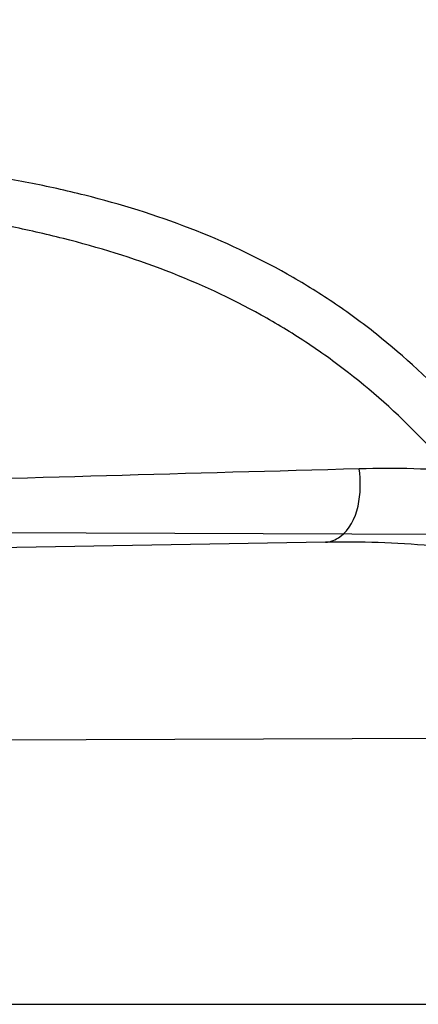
# Model space of a CAD drawing. Header units: millimetres. Extents: x 0 to 297, y 0 to 210.
# Tile 98 of 256: x 147.5778 to 147.5941, y 92.9366 to 92.9767. Entities that reach past the tile are written whole.
import ezdxf

# ---------------------------------------------------------------- set-up
doc = ezdxf.new("R2010")
doc.units = ezdxf.units.MM
doc.header["$LTSCALE"] = 16.335
doc.layers.get('0').update_dxf_attribs({"linetype": 'CONTINUOUS'})
for name, color, linetype in [('01_GLOBAL', 7, 'CONTINUOUS'), ('INTFCLR_1', 7, 'CONTINUOUS'), ('INTFCLR_144815', 7, 'CONTINUOUS')]:
    doc.layers.add(name, color=color, linetype=linetype)

msp = doc.modelspace()

# ---------------------------------------------------------------- linework, layer by layer
at = {"color": 7, "linetype": 'Continuous'}
msp.add_circle((148.0808034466, 92.1164639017), 1.9, dxfattribs=at)
at = {"color": 9, "linetype": 'Continuous'}
msp.add_arc((148.0808034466, 92.1164639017), 1.8756493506, 92.9674534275, 177.0325465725, dxfattribs=at)
at = {"layer": '01_GLOBAL', "color": 7, "linetype": 'Continuous'}
msp.add_circle((148.0808034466, 92.1164639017), 1.925, dxfattribs=at)
at = {"layer": 'INTFCLR_1', "color": 6, "linetype": 'Continuous'}
for p, q in [((147.5642691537, 92.955875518), (147.6037535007, 92.95573769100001)), ((147.6062380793, 92.94747836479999), (147.5673150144, 92.9473424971))]:
    msp.add_line(p, q, dxfattribs=at)
at = {"layer": 'INTFCLR_1', "color": 9, "linetype": 'Continuous'}
for p, q in [((147.5902832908, 92.95543716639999), (147.3731200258, 92.95164656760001)), ((147.3506636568, 92.9366036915), (147.6154042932, 92.9366036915))]:
    msp.add_line(p, q, dxfattribs=at)
at = {"layer": 'INTFCLR_1', "color": 6, "linetype": 'Continuous'}
for radius in [0.3017258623, 0.2867456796]:
    msp.add_arc((147.3556636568, 92.8766036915), radius, 270, 90.00000002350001, dxfattribs=at)
at = {"layer": 'INTFCLR_1', "color": 9, "linetype": 'Continuous'}
for centre, radius, start, end in [((147.3556636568, 92.8766036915), 0.2607760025, 20.8695998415, 24.2438267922), ((147.9100643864, 81.1687710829), 11.793955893, 91.5470291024, 91.7475204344)]:
    msp.add_arc(centre, radius, start, end, dxfattribs=at)
for points, knots in [([(147.6239207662, 92.7833025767), (147.6245143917, 92.7849178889), (147.625677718, 92.78817961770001), (147.6278942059, 92.7947943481), (147.6314905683, 92.8066675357), (147.6348253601, 92.820603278), (147.6370274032, 92.8330582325), (147.637953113, 92.83941797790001), (147.6384308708, 92.8430963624), (147.6395335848, 92.8523310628), (147.6406793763, 92.8681102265), (147.6404956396, 92.88672685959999), (147.639629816, 92.89879125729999), (147.6390851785, 92.90436193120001), (147.6386841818, 92.9080669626), (147.6374452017, 92.918066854), (147.6346320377, 92.9340794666), (147.6305782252, 92.9497128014), (147.6276786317, 92.9589915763), (147.6265880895, 92.96231049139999), (147.6249290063, 92.96719941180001), (147.621186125, 92.9774204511), (147.6147225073, 92.99242174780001), (147.6073615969, 93.00659423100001), (147.6022300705, 93.01531748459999), (147.59983173, 93.0192005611), (147.598238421, 93.02173172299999), (147.5939293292, 93.0283886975), (147.5867086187, 93.03860548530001), (147.5766787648, 93.0510431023), (147.5681834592, 93.0603660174), (147.5622490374, 93.0663251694), (147.5589678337, 93.0694802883), (147.5544151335, 93.07373538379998), (147.5480427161, 93.0793069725), (147.541144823, 93.084712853), (147.5367712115, 93.0878231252), (147.5346401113, 93.08925308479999), (147.533241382, 93.0901520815), (147.5319885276, 93.09091746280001), (147.5308874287, 93.09154948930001), (147.5299491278, 93.09203983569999), (147.5291251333, 93.09242738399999), (147.5284918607, 93.0926304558), (147.5279419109, 93.0927747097), (147.5276450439, 93.0924128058), (147.5279068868, 93.09190500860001), (147.528285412, 93.09126392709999), (147.528982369, 93.0903782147), (147.5299093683, 93.0892868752), (147.53099579, 93.0880857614), (147.5321866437, 93.08680384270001), (147.5339471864, 93.0849402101), (147.5364529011, 93.0823207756), (147.5411298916, 93.0774130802), (147.546237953, 93.07190717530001), (147.5508912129, 93.0666447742), (147.5537675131, 93.0632984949), (147.5583927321, 93.0578052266), (147.5654736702, 93.0489031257), (147.5747566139, 93.03595157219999), (147.581475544, 93.0253784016), (147.5858745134, 93.0178524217), (147.5888592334, 93.01255911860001), (147.5940084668, 93.0028972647), (147.6008853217, 92.9883069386), (147.605629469, 92.9761424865), (147.6078360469, 92.9698354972)], [0, 0, 0, 0, 0.0103792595, 0.0208842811, 0.0420721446, 0.0851858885, 0.1071984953, 0.1183380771, 0.123943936, 0.1295693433, 0.1744299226, 0.2192388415, 0.2417237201, 0.2473597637, 0.2529962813, 0.2641993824, 0.3081295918, 0.3509327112, 0.3614952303, 0.3667582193, 0.3720021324, 0.3926323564, 0.4323913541, 0.4704239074, 0.4888657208, 0.4934194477, 0.497950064, 0.5069039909, 0.5412450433, 0.5733438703, 0.6032118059, 0.6172673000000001, 0.6240601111, 0.6306649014, 0.6548506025, 0.6750843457, 0.6834913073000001, 0.6872123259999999, 0.6905622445, 0.6935176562, 0.6960693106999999, 0.6982084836, 0.6999280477, 0.7014829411, 0.7024060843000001, 0.7029587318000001, 0.7038763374, 0.7054334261, 0.7076628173, 0.7105600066, 0.714112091, 0.7174145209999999, 0.7211168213, 0.7295725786, 0.7392778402, 0.7620040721, 0.7748640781, 0.7816422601, 0.7886165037, 0.8181744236, 0.8502177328, 0.884679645, 0.8936796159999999, 0.902792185, 0.9213283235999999, 0.9597006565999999, 1, 1, 1, 1]), ([(147.6125223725, 92.96940981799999), (147.6102715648, 92.9756905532), (147.6054316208, 92.9878044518), (147.598422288, 93.00232015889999), (147.5931752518, 93.01193021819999), (147.5901330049, 93.01719650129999), (147.5856466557, 93.02468820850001), (147.5787941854, 93.0352118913), (147.5693317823, 93.0480943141), (147.5621165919, 93.0569441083), (147.5574034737, 93.0624046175), (147.5544710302, 93.0657323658), (147.5497270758, 93.0709647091), (147.5445164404, 93.07644121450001), (147.5397554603, 93.0813083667), (147.53718556, 93.08392729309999), (147.5354149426, 93.0857479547), (147.5339124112, 93.08733178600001), (147.5327629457, 93.08852921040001), (147.530214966, 93.09160383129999), (147.5311764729, 93.0916036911)], [0, 0, 0, 0, 0.1351411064, 0.2639657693, 0.3262515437, 0.3568857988, 0.3871506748, 0.5031238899, 0.6110823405, 0.7107727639, 0.7343091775, 0.7571888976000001, 0.8006105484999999, 0.8773801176, 0.9101731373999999, 0.9387430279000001, 0.9512497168, 0.9624026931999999, 0.9805243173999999, 1, 1, 1, 1]), ([(147.5311764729, 93.0916036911), (147.5318287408, 93.0916035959), (147.5336257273, 93.09064726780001), (147.5357695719, 93.0894825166), (147.5378575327, 93.08815416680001), (147.540022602, 93.08673125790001), (147.5444669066, 93.0836295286), (147.5514777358, 93.0782474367), (147.5579605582, 93.07269628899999), (147.5625922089, 93.06845780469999), (147.5659282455, 93.06531718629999), (147.5719597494, 93.05938825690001), (147.580595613, 93.0501132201), (147.5907946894, 93.0377377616), (147.5981414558, 93.0275676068), (147.6025258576, 93.02094069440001), (147.60414614, 93.0184223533), (147.6065841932, 93.01456039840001), (147.6117989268, 93.0058880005), (147.6192817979, 92.99179533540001), (147.6258568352, 92.9768697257), (147.6296645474, 92.9666988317), (147.6313517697, 92.961835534), (147.6324604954, 92.9585349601), (147.6354073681, 92.94931094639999), (147.6395285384, 92.9337676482), (147.6423901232, 92.91783829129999), (147.6436501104, 92.9078915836), (147.6440578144, 92.90420708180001), (147.6446115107, 92.8986677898), (147.6454917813, 92.88667134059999), (147.6456786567, 92.8681563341), (147.6445135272, 92.85246501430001), (147.6433925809, 92.8432832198), (147.6429068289, 92.8396251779), (147.6419655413, 92.8333000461), (147.6397259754, 92.82091051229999), (147.6363346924, 92.80705067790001), (147.6326792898, 92.79524665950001), (147.6304259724, 92.7886688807), (147.6292433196, 92.78542534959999), (147.6286398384, 92.7838190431)], [0, 0, 0, 0, 0.0056084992, 0.016622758, 0.0214510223, 0.0268121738, 0.0389184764, 0.0680276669, 0.1027789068, 0.1122614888, 0.1220107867, 0.1421735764, 0.1849752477, 0.2309092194, 0.2799812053, 0.2927645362, 0.2992310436, 0.3057293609, 0.3320345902, 0.3862266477, 0.4428037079, 0.4721337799, 0.479586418, 0.4870651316, 0.5020714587, 0.5628449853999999, 0.6251697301, 0.6410581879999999, 0.6490513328, 0.6570434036, 0.6889243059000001, 0.7524504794, 0.8160576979, 0.8240355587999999, 0.8319861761, 0.8477866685, 0.8790166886, 0.9402183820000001, 0.9703167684, 0.9852456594, 1, 1, 1, 1]), ([(147.6066851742, 92.9383802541), (147.6064533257, 92.9392688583), (147.6060835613, 92.9405942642), (147.6055458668, 92.9423440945), (147.6047137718, 92.94488962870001), (147.6033320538, 92.9485570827), (147.6014874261, 92.9524338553), (147.5998290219, 92.9553134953), (147.5980981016, 92.9579551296), (147.5957168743, 92.9609407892), (147.5929709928, 92.9635035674), (147.5905965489, 92.96523885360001), (147.5881088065, 92.96677234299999), (147.5847519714, 92.968336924), (147.5811690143, 92.96944484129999), (147.5781660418, 92.9701087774), (147.575014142, 92.97065032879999), (147.5709227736, 92.9710929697), (147.5667319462, 92.9713068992), (147.5632696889, 92.9713860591), (147.5596875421, 92.9714143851), (147.5551425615, 92.9713725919), (147.5496304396, 92.971255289), (147.5459314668, 92.9711555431), (147.5440698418, 92.9711004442)], [0, 0, 0, 0, 0.0346282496, 0.0518722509, 0.0690224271, 0.1356084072, 0.1994979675, 0.2306510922, 0.2608465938, 0.3185314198, 0.3741956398, 0.4018715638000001, 0.4293205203, 0.4842875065, 0.5409793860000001, 0.570369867, 0.6002195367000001, 0.6615276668, 0.7254015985, 0.7583983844, 0.792108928, 0.8604732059, 0.9297730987, 1, 1, 1, 1]), ([(147.6078360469, 92.9698354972), (147.6101299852, 92.9632788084), (147.6142956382, 92.9498053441), (147.6182613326, 92.93248715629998), (147.6202192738, 92.9209208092), (147.6210065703, 92.9154643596), (147.6214994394, 92.91179284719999), (147.6227052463, 92.90167889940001), (147.623864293, 92.88500070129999), (147.6237011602, 92.86826331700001), (147.6230932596, 92.8580308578), (147.6228153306, 92.8542968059), (147.6223459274, 92.84873943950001), (147.6210514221, 92.8369058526), (147.6180380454, 92.81906424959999), (147.6143540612, 92.80424827), (147.6118533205, 92.7957452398), (147.6108389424, 92.79241084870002), (147.6090123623, 92.7866911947), (147.6051536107, 92.7756507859), (147.5989882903, 92.76060143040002), (147.5926455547, 92.7476790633), (147.588554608, 92.74013645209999), (147.5870705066, 92.7374761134), (147.5848652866, 92.73359496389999), (147.5801153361, 92.725595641), (147.5725777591, 92.71408438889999), (147.5633378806, 92.7015190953), (147.5566749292, 92.69332205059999), (147.5528339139, 92.6888229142), (147.551385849, 92.6871436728), (147.5489422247, 92.68435085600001), (147.5444265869, 92.6793230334), (147.5395205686, 92.6740995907), (147.5350750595, 92.669442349), (147.5324472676, 92.6667048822), (147.5302613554, 92.6642911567), (147.5288390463, 92.6627654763), (147.5269884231, 92.6599424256), (147.5301672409, 92.66119888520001), (147.5319512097, 92.6622736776), (147.5341146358, 92.6635994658), (147.5360112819, 92.6648736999), (147.5382932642, 92.66645580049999), (147.5413846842, 92.6687204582), (147.5453415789, 92.671795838), (147.5512543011, 92.676661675), (147.5565470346, 92.68140832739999), (147.5611780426, 92.68584954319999), (147.5644972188, 92.6891252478), (147.5704790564, 92.69529289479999), (147.5790048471, 92.7049106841), (147.5890158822, 92.7176983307), (147.5961841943, 92.72817403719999), (147.6004450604, 92.7349871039), (147.6020181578, 92.7375755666), (147.6043852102, 92.74154715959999), (147.6094401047, 92.750464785), (147.6166547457, 92.7649396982), (147.621618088, 92.77703676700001), (147.6239207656, 92.78330257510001)], [0, 0, 0, 0, 0.0419449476, 0.0850695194, 0.1071739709, 0.1127634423, 0.1183584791, 0.1295423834, 0.1742656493, 0.2191961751, 0.2304978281, 0.2361598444, 0.2418057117, 0.2641744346, 0.3080240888, 0.3509528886, 0.3562644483, 0.3615432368, 0.3719979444, 0.3925183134, 0.4321501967, 0.4701192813, 0.4793724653, 0.4839620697, 0.48851378, 0.5063269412, 0.5401307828, 0.5715496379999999, 0.6004673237, 0.6038923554, 0.6072711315, 0.6138564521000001, 0.6263016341, 0.6480618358, 0.6572019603, 0.6650284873, 0.6713159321, 0.6759369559, 0.6799952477, 0.6841765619, 0.6887949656, 0.6950107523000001, 0.6986911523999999, 0.7027318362, 0.7117342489, 0.7218512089, 0.7329803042, 0.7579718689, 0.7647510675, 0.7717251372, 0.7861300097, 0.8166264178, 0.8492835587, 0.8841348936, 0.8932111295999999, 0.8978052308, 0.9024247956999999, 0.92112918, 0.9596906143, 1, 1, 1, 1]), ([(147.6053207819, 92.9379776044), (147.6050905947, 92.93882446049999), (147.6046020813, 92.94050522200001), (147.6035256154, 92.94377400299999), (147.6019985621, 92.9476799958), (147.6001796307, 92.9513752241), (147.5985478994, 92.954121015), (147.59684337, 92.9566449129), (147.5945016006, 92.95950026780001), (147.5918121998, 92.9619510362), (147.5894897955, 92.96361520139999), (147.5870547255, 92.965090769), (147.5837740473, 92.9666019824), (147.5802771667, 92.96768187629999), (147.5773469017, 92.9683376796), (147.5742721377, 92.9688777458), (147.5702826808, 92.969333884), (147.5661959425, 92.9695740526), (147.5628200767, 92.9696814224), (147.5593277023, 92.9697418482), (147.5548960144, 92.96974604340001), (147.5495201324, 92.9696906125), (147.545912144, 92.9696337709), (147.5440960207, 92.96960206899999)], [0, 0, 0, 0, 0.0341071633, 0.068008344, 0.1337313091, 0.1969353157, 0.2278200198, 0.2578041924, 0.3152475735, 0.3708922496, 0.3986349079, 0.4261880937, 0.4814518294, 0.5385010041, 0.5680846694, 0.5981200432, 0.6597913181, 0.7240121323, 0.7571773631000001, 0.7910568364, 0.8597590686, 0.9294057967, 1, 1, 1, 1]), ([(147.5311764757, 92.6616036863), (147.5310781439, 92.6616036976), (147.5308373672, 92.6616511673), (147.5308497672, 92.6620839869), (147.5311074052, 92.66252928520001), (147.5315528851, 92.66319115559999), (147.5322318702, 92.6640149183), (147.5335407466, 92.6654986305), (147.5355593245, 92.6676144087), (147.5383533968, 92.67047263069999), (147.5428736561, 92.67507601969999), (147.5478811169, 92.68027873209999), (147.5524841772, 92.6852758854), (147.5549756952, 92.68805332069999), (147.5564519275, 92.6897231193), (147.5603658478, 92.69419510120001), (147.5671547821, 92.70234315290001), (147.5765732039, 92.71484082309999), (147.5842592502, 92.7262958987), (147.5891039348, 92.7342592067), (147.5913524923, 92.7381219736), (147.5928653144, 92.74076896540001), (147.5970335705, 92.74827048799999), (147.6034974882, 92.7611245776), (147.6097854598, 92.7761068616), (147.6137211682, 92.7870999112), (147.6155837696, 92.7927940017), (147.6166180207, 92.7961131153), (147.6191666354, 92.8045735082), (147.6229221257, 92.8193173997), (147.6259956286, 92.83708214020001), (147.6273158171, 92.8488648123), (147.6277944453, 92.8543974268), (147.6280778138, 92.8581145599), (147.6286975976, 92.86830028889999), (147.6288639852, 92.8849640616), (147.6276820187, 92.90156740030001), (147.6264527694, 92.9116340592), (147.6259502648, 92.9152888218), (147.6251474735, 92.9207210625), (147.6231505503, 92.93223826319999), (147.6191057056, 92.949481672), (147.6148598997, 92.9628870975), (147.6125223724, 92.96940981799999)], [0, 0, 0, 0, 0.0008731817, 0.001718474, 0.0032338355, 0.0055641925, 0.0087322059, 0.0127298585, 0.0231213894, 0.0346993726, 0.0482226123, 0.08041255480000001, 0.0988155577, 0.1085507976, 0.1135449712, 0.1186069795, 0.1613231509, 0.207686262, 0.2575123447, 0.2837454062, 0.2904461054, 0.2972015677, 0.3108182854, 0.366650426, 0.4248609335, 0.4549769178, 0.4703146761, 0.4780576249, 0.4858477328, 0.5487775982, 0.6130123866, 0.6457680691, 0.6540347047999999, 0.6623246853, 0.6788711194, 0.7446474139, 0.8101273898, 0.8265053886, 0.8346996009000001, 0.8428861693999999, 0.8752668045, 0.9384714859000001, 1, 1, 1, 1]), ([(147.5902832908, 92.95543716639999), (147.5904919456, 92.9554408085), (147.5916315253, 92.9559725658), (147.5917791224, 92.95747708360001), (147.5916574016, 92.95842828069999)], [0, 0, 0, 0, 0.1787250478, 1, 1, 1, 1]), ([(147.6175336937, 92.9371056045), (147.6173285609, 92.93798744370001), (147.6168577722, 92.9397200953), (147.615979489, 92.9422423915), (147.6149449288, 92.9446386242), (147.6137657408, 92.9468827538), (147.6124535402, 92.9489486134), (147.6105754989, 92.9513931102), (147.6084249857, 92.95349124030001), (147.6060539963, 92.95515138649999), (147.6036063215, 92.9565016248), (147.6009695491, 92.95745553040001), (147.5982256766, 92.95804338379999), (147.5953432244, 92.95841868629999), (147.5931382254, 92.9584689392), (147.5916574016, 92.95842828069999)], [0, 0, 0, 0, 0.0736829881, 0.1459735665, 0.2171926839, 0.2858938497, 0.3520814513, 0.4160976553, 0.536537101, 0.5946056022, 0.6512552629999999, 0.7636590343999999, 0.8210952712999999, 0.8794404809, 1, 1, 1, 1]), ([(147.6154042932, 92.9366036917), (147.6152002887, 92.9373794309), (147.6147340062, 92.9389045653), (147.6138690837, 92.9411204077), (147.6128544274, 92.9432266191), (147.6116999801, 92.94519951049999), (147.6104180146, 92.947016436), (147.6085787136, 92.9491779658), (147.6064844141, 92.9510228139), (147.6041953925, 92.9524809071), (147.6018172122, 92.95367962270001), (147.5992703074, 92.9545261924), (147.5966240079, 92.9550564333), (147.5938408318, 92.95540443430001), (147.5917135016, 92.9554621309), (147.5902832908, 92.95543716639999)], [0, 0, 0, 0, 0.0701472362, 0.1393069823, 0.2078363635, 0.2743846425, 0.3389902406, 0.4020297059, 0.5223393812, 0.5811635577, 0.6390271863, 0.7549002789, 0.8143917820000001, 0.874905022, 1, 1, 1, 1])]:
    msp.add_open_spline(points, degree=3, knots=knots, dxfattribs=at)
at = {"layer": 'INTFCLR_1', "color": 6, "linetype": 'Continuous'}
for points, knots in [([(147.5524190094, 93.0916036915), (147.5518087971, 93.0916036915), (147.5529114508, 93.08950324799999), (147.5538583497, 93.08834455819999), (147.5554058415, 93.0863113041), (147.5573153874, 93.0840115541), (147.5597564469, 93.0810765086), (147.5626098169, 93.0776680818), (147.5656703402, 93.073960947), (147.5686923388, 93.0702356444), (147.571505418, 93.0666872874), (147.5740879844, 93.06335701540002), (147.5764364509, 93.0602594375), (147.5785589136, 93.05739951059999), (147.5804701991, 93.0547707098), (147.5821890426, 93.05236174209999), (147.5837330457, 93.05015870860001), (147.5851142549, 93.0481557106), (147.5863481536, 93.04633959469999), (147.5874498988, 93.04469533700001), (147.5884368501, 93.0432038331), (147.5893145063, 93.04186262), (147.590301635, 93.0403384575), (147.5913416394, 93.03871140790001), (147.5924164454, 93.0370044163), (147.5934051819, 93.03541431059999), (147.5944675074, 93.0336832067), (147.5954727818, 93.0320194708), (147.5963989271, 93.0304656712), (147.5972040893, 93.0291000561), (147.5980924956, 93.0275744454), (147.5990691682, 93.0258742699), (147.6001439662, 93.02397450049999), (147.6013258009, 93.02184928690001), (147.6026254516, 93.0194658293), (147.6040567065, 93.016782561), (147.6056293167, 93.01375936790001), (147.6073520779, 93.0103498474), (147.6092357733, 93.0064972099), (147.6112959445, 93.00212210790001), (147.6135459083, 92.9971289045), (147.6159975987, 92.99139551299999), (147.6186600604, 92.9847751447), (147.621540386, 92.9770580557), (147.6245995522, 92.96806700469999), (147.6276353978, 92.9580497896), (147.6304347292, 92.9474285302), (147.6328479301, 92.9366846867), (147.6348548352, 92.9259114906), (147.6364550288, 92.91515159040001), (147.6376568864, 92.9044033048), (147.6384643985, 92.8936919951), (147.6388848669, 92.883007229), (147.638923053, 92.8723658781), (147.6385832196, 92.8617581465), (147.6378679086, 92.85118540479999), (147.6367790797, 92.8406561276), (147.6353146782, 92.8301491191), (147.6334744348, 92.81967840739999), (147.6312492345, 92.80922126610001), (147.6286373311, 92.7987909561), (147.6256726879, 92.7885321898), (147.6225298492, 92.77894344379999), (147.6194333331, 92.7704309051), (147.6165578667, 92.7631606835), (147.613914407, 92.756913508), (147.6114912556, 92.751504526), (147.6092772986, 92.74679278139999), (147.6072566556, 92.7426627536), (147.6054148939, 92.7390284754), (147.6037381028, 92.7358200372), (147.6022167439, 92.7329849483), (147.6008394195, 92.7304773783), (147.5995919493, 92.72825221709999), (147.5984619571, 92.7262722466), (147.5974378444, 92.724505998), (147.5965123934, 92.7229325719), (147.5956788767, 92.7215330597), (147.5947260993, 92.71995062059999), (147.5936842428, 92.71824390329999), (147.5924549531, 92.71626272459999), (147.5913949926, 92.7145809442), (147.5904087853, 92.71303704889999), (147.5895314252, 92.7116777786), (147.5885421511, 92.7101629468), (147.5874297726, 92.7084808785), (147.5861816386, 92.706620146), (147.5847816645, 92.7045655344), (147.5832139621, 92.7023025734), (147.5814607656, 92.69981828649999), (147.5795082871, 92.69710583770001), (147.5773377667, 92.6941536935), (147.5749300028, 92.69095159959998), (147.5722786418, 92.6875081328), (147.5693828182, 92.6838337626), (147.5662651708, 92.67997262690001), (147.5630841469, 92.6761093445), (147.5601062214, 92.67254834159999), (147.5575479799, 92.66947614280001), (147.5555504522, 92.6670757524), (147.5539276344, 92.6649548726), (147.5529496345, 92.6637602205), (147.5517963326, 92.66160369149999), (147.5524190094, 92.66160369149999)], [0, 0, 0, 0, 0.0038604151, 0.0075016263, 0.0124785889, 0.0188917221, 0.0268498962, 0.0364677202, 0.04706947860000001, 0.0572444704, 0.0668187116, 0.0757144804, 0.08390538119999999, 0.0914099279, 0.098245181, 0.1044667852, 0.1101313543, 0.1152642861, 0.1198589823, 0.1240215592, 0.1277856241, 0.1311734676, 0.1341617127, 0.1392736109, 0.1433897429, 0.1469230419, 0.1511192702, 0.1562389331, 0.1592204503, 0.1625628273, 0.1662680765, 0.1703891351, 0.1749670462, 0.1800766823, 0.185772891, 0.1921413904, 0.1993155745, 0.2073310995, 0.2163076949, 0.2264451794, 0.2379233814, 0.250953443, 0.2658909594, 0.2830621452, 0.3030578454, 0.3259639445, 0.3492662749, 0.372530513, 0.3956109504, 0.4185782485, 0.4413347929, 0.4640172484, 0.48651927, 0.5089682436, 0.5313242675, 0.553647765, 0.5759939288, 0.5982772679, 0.6207473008, 0.6432362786, 0.6658996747, 0.6887559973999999, 0.7107777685, 0.7297237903, 0.7460531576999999, 0.7602331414, 0.7726347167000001, 0.7835467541, 0.7931663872, 0.8017211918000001, 0.8093215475, 0.8160683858, 0.8220758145, 0.8274205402, 0.8322066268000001, 0.8364980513, 0.8403368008, 0.8437547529, 0.8468031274, 0.8520223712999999, 0.8564046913, 0.8615533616, 0.8645986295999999, 0.8679945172, 0.8717882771, 0.8760445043, 0.8807522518, 0.8859628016, 0.8917731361, 0.8981681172, 0.9051985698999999, 0.9129160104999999, 0.9213486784, 0.9305434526, 0.9404096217, 0.9509435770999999, 0.9619432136, 0.9720502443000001, 0.9803711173, 0.9870628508, 0.9922716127, 0.99606073, 1, 1, 1, 1]), ([(147.5524190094, 92.66160369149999), (147.5531143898, 92.66160369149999), (147.5543203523, 92.6624163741), (147.5561744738, 92.6635325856), (147.5583002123, 92.66507723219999), (147.560928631, 92.6670898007), (147.5640582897, 92.6696593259), (147.5675074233, 92.6726544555), (147.5710070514, 92.6758564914), (147.574310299, 92.6790215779), (147.5773371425, 92.6820373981), (147.5800923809, 92.6848835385), (147.5825889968, 92.6875456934), (147.5848455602, 92.6900206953), (147.5868773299, 92.69230773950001), (147.5887011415, 92.69440843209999), (147.5903405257, 92.6963368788), (147.5918089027, 92.69809721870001), (147.59312239, 92.69969855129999), (147.5942950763, 92.7011505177), (147.5953447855, 92.7024683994), (147.5962981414, 92.7036803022), (147.5972372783, 92.7048876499), (147.5982377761, 92.70618954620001), (147.5992999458, 92.7075906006), (147.6003509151, 92.70899661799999), (147.6013832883, 92.71039607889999), (147.6024574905, 92.7118722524), (147.6036466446, 92.7135309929), (147.6049757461, 92.71541616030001), (147.6064609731, 92.7175638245), (147.6081179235, 92.7200131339), (147.6099603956, 92.72280467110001), (147.6120026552, 92.725988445), (147.6142665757, 92.7296344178), (147.6167734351, 92.73382309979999), (147.6195429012, 92.73865281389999), (147.6225956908, 92.7442536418), (147.6259494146, 92.7507780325), (147.6296263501, 92.7584542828), (147.6335547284, 92.7673916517), (147.6374822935, 92.777309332), (147.6411546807, 92.7877658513), (147.6444163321, 92.7983650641), (147.6472390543, 92.8090034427), (147.6496322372, 92.81966957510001), (147.6515947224, 92.830307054), (147.6531423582, 92.84094476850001), (147.6542785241, 92.8515373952), (147.6550140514, 92.86210180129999), (147.655355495, 92.8726275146), (147.6553083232, 92.8831163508), (147.6548760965, 92.8935745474), (147.6540611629, 92.9039954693), (147.6528633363, 92.9143835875), (147.6512816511, 92.9247373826), (147.649316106, 92.935041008), (147.6469588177, 92.94531754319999), (147.6442058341, 92.9555541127), (147.6410435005, 92.9657625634), (147.6374805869, 92.97589100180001), (147.6336594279, 92.98555735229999), (147.6298256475, 92.9943126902), (147.6262354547, 93.0018480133), (147.6229615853, 93.0082575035), (147.6199846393, 93.0137592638), (147.617284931, 93.01850609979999), (147.6148405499, 93.0226260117), (147.6126315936, 93.0262165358), (147.6106351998, 93.029359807), (147.6088346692, 93.032115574), (147.6072125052, 93.0345383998), (147.6057564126, 93.0366668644), (147.6044486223, 93.0385420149), (147.6032796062, 93.0401903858), (147.6022307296, 93.04164776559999), (147.6012884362, 93.0429399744), (147.6003875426, 93.0441606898), (147.599451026, 93.0454152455), (147.5984191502, 93.0467800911), (147.5973563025, 93.048166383), (147.5962900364, 93.04953808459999), (147.5952102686, 93.0509094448), (147.5940251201, 93.0523937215), (147.5927013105, 93.0540257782), (147.5912185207, 93.05582248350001), (147.5895625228, 93.05779146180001), (147.5877136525, 93.05994306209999), (147.5856554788, 93.0622827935), (147.583366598, 93.0648176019), (147.5808303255, 93.0675463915), (147.5780323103, 93.07046241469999), (147.5749547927, 93.0735545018), (147.5715984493, 93.0767954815), (147.5680191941, 93.0800963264), (147.5644644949, 93.08320501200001), (147.5612102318, 93.085894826), (147.5584715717, 93.08800309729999), (147.5562664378, 93.089614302), (147.5543599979, 93.09076625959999), (147.5531273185, 93.0916036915), (147.5524190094, 93.0916036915)], [0, 0, 0, 0, 0.0042187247, 0.0081401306, 0.0133978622, 0.0200459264, 0.0282638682, 0.0379443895, 0.0477615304, 0.05703690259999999, 0.0656973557, 0.0736821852, 0.0810680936, 0.0878383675, 0.0940009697, 0.0996271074, 0.1047154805, 0.1093563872, 0.1135342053, 0.1172803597, 0.1206792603, 0.1237557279, 0.1266349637, 0.1299589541, 0.1337168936, 0.1373013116, 0.1406085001, 0.1442672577, 0.148377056, 0.1529904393, 0.1582606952, 0.164218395, 0.1709303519, 0.1785521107, 0.1871652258, 0.1969659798, 0.2081658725, 0.2209392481, 0.2356613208, 0.2526660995, 0.2725685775, 0.2948769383, 0.3173640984, 0.3397873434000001, 0.3621386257, 0.3841211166, 0.4060891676, 0.4277469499, 0.4493218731, 0.470705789, 0.4919793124, 0.5131981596, 0.5343255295, 0.5554668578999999, 0.5765984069, 0.5977513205, 0.6189954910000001, 0.6402209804, 0.6617015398, 0.6832900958, 0.7050415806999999, 0.7268239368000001, 0.7463339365, 0.7630160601, 0.7774553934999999, 0.7899931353, 0.8009638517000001, 0.8105830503, 0.8190545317, 0.8265380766, 0.8331730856, 0.8390248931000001, 0.8442268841, 0.8488182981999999, 0.8528943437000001, 0.8564866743, 0.8597116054, 0.8625968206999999, 0.8656908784, 0.8692094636, 0.8729771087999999, 0.8762884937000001, 0.879749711, 0.8835661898, 0.8878115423, 0.8924986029, 0.8976989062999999, 0.9034198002, 0.9097088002, 0.9166034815, 0.9241390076, 0.9323094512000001, 0.9411199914, 0.9506041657, 0.9606137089, 0.9706541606, 0.9792553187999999, 0.9862062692, 0.9916647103, 0.9957028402, 1, 1, 1, 1])]:
    msp.add_open_spline(points, degree=3, knots=knots, dxfattribs=at)
at = {"layer": 'INTFCLR_144815', "color": 6, "linetype": 'Continuous'}
for radius in [0.3190566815, 0.3040475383]:
    msp.add_circle((147.3556636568, 92.8766036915), radius, dxfattribs=at)
for radius, start, end in [(0.4398395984, 313.9937911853, 154.5150993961), (0.3305190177, 45.0000000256, 314.9999999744), (0.329927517, 44.99999995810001, 315.0000000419), (0.3294494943, 44.99999997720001, 315.0000000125)]:
    msp.add_arc((147.3556636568, 92.8766036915), radius, start, end, dxfattribs=at)
at = {"layer": 'INTFCLR_144815', "color": 9, "linetype": 'Continuous'}
for centre, radius, start, end in [((147.3556636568, 92.87660369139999), 0.3298406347, 314.0862202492, 45.9137797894), ((147.3556636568, 92.8766036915), 0.3198467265, 314.0319604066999, 45.9680396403)]:
    msp.add_arc(centre, radius, start, end, dxfattribs=at)
at = {"layer": 'INTFCLR_144815', "color": 6, "linetype": 'Continuous'}
for points, knots in [([(147.6577759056, 92.87660369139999), (147.6577759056, 92.87817500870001), (147.6577525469, 92.88131803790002), (147.6576474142, 92.88603238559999), (147.6574721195, 92.8907467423), (147.6572265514, 92.8954611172), (147.656910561, 92.9001754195), (147.656523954, 92.904889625), (147.6560665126, 92.90960350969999), (147.6555379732, 92.9143169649), (147.6549380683, 92.91902960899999), (147.6542664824, 92.923741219), (147.6535229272, 92.9284511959), (147.6527070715, 92.93315910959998), (147.6518186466, 92.93786409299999), (147.6508573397, 92.9425655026), (147.6498229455, 92.9472621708), (147.6487152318, 92.95195313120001), (147.6475341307, 92.9566368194), (147.6462795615, 92.96131189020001), (147.64495167, 92.965976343), (147.6435506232, 92.97062836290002), (147.6420768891, 92.97526542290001), (147.6405310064, 92.97988513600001), (147.6389138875, 92.98448439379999), (147.6372266, 92.9890601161), (147.6354706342, 92.99360858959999), (147.6336477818, 92.99812590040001), (147.6317603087, 93.00260760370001), (147.6298109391, 93.0070488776), (147.6278029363, 93.0114444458), (147.6257401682, 93.0157885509), (147.62362715, 93.0200749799), (147.621469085, 93.0242970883), (147.6192719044, 93.0284478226), (147.6170422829, 93.0325197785), (147.6147876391, 93.03650527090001), (147.6125161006, 93.0403964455), (147.6102364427, 93.04418540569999), (147.6079579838, 93.04786437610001), (147.6056904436, 93.05142588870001), (147.603443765, 93.05486297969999), (147.6012279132, 93.0581693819), (147.5990526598, 93.06133970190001), (147.5969273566, 93.0643695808), (147.5948607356, 93.06725579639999), (147.5928607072, 93.069996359), (147.5909342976, 93.07259041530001), (147.5890876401, 93.0750381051), (147.5873260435, 93.0773403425), (147.5856536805, 93.07949911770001), (147.5840734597, 93.0815175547), (147.5825868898, 93.0834000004), (147.5811945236, 93.0851514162), (147.5798962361, 93.08677702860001), (147.578691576, 93.08828191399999), (147.577579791, 93.08967101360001), (147.5765599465, 93.0909489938), (147.57563099, 93.0921203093), (147.5747919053, 93.09318871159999), (147.5740415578, 93.0941585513), (147.5733789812, 93.0950309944), (147.5728023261, 93.0958162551), (147.5723120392, 93.096495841), (147.5718077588, 93.09728362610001), (147.5713359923, 93.09785424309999), (147.5710071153, 93.09909758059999), (147.5713403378, 93.0991036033)], [0, 0, 0, 0, 0.0193233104, 0.0386508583, 0.0579871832, 0.0773361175, 0.09670245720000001, 0.1160893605, 0.1355016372, 0.1549417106, 0.174414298, 0.1939209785, 0.2134662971, 0.2330504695, 0.2526773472, 0.2723461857, 0.2920601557, 0.3118166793, 0.3316176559, 0.3514587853, 0.371340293, 0.3912557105, 0.4112029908, 0.4311730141, 0.4511607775, 0.4711544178, 0.4911445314, 0.5111169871, 0.5310562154, 0.5509444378, 0.5707608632, 0.5904818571, 0.6100808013, 0.6295279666, 0.6487906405, 0.6678329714, 0.6866163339, 0.7050996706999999, 0.7232399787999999, 0.7409930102, 0.7583142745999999, 0.7751600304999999, 0.7914883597, 0.8072603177, 0.8224409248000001, 0.8370001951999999, 0.8509135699, 0.8641629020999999, 0.8767346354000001, 0.8886194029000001, 0.8998117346, 0.9103161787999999, 0.9201431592, 0.929309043, 0.9378311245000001, 0.9457272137, 0.9530145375, 0.9597112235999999, 0.9658341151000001, 0.9713985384, 0.9764187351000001, 0.9809091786, 0.9848838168, 0.9883571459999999, 0.9913427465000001, 0.9959015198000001, 1, 1, 1, 1]), ([(147.5784687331, 92.65410377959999), (147.5781248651, 92.65411009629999), (147.5784667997, 92.6553861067), (147.5789335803, 92.6559818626), (147.5794381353, 92.656793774), (147.5799269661, 92.65749477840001), (147.5805020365, 92.6583039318), (147.581162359, 92.6592026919), (147.5819099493, 92.66020143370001), (147.5827456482, 92.66130133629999), (147.5836709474, 92.66250732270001), (147.5846879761, 92.6638247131), (147.5857985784, 92.6652591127), (147.5870029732, 92.6668144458), (147.5882990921, 92.66849222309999), (147.5896836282, 92.6702928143), (147.5911548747, 92.6722190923), (147.5927145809, 92.6742789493), (147.5943650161, 92.6764816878), (147.596103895, 92.67883130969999), (147.5979255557, 92.6813277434), (147.599823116, 92.6839695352), (147.6017910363, 92.68675738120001), (147.6038223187, 92.689690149), (147.6059091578, 92.6927656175), (147.6080430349, 92.6959804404), (147.610214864, 92.6993301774), (147.6124151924, 92.7028094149), (147.6146343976, 92.70641190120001), (147.6168628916, 92.71013072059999), (147.6190913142, 92.71395848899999), (147.6213106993, 92.7178875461), (147.6235126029, 92.7219101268), (147.6256891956, 92.72601851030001), (147.6278333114, 92.73020512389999), (147.6299384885, 92.73446266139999), (147.631998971, 92.73878415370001), (147.6340096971, 92.7431630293), (147.635966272, 92.7475931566), (147.6378649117, 92.7520688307), (147.6397023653, 92.75658470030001), (147.6414762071, 92.7611366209), (147.6431808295, 92.76571122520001), (147.6448144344, 92.7703031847), (147.6463777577, 92.7749136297), (147.6478725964, 92.77954824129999), (147.6492992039, 92.7842086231), (147.6506556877, 92.7888890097), (147.651941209, 92.79358669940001), (147.653154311, 92.79829575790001), (147.6542942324, 92.8030117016), (147.6553612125, 92.8077336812), (147.656355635, 92.81246156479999), (147.6572778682, 92.8171953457), (147.6581281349, 92.82193449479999), (147.6589065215, 92.8266777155), (147.6596131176, 92.831423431), (147.6602481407, 92.8361706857), (147.6608118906, 92.84091921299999), (147.6613046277, 92.8456686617), (147.6617265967, 92.8504187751), (147.6620780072, 92.8551692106), (147.6623590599, 92.8599199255), (147.662569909, 92.86467073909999), (147.6627106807, 92.8694216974), (147.6627814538, 92.87417265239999), (147.6627822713, 92.87892366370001), (147.6627131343, 92.88367460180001), (147.6625740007, 92.8884255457), (147.6623647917, 92.8931763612), (147.6620853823, 92.8979270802), (147.6617356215, 92.9026774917), (147.6613153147, 92.90742751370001), (147.6608242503, 92.91217686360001), (147.6602621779, 92.9169253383), (147.6596288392, 92.921672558), (147.6589239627, 92.9264180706), (147.6581472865, 92.93116125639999), (147.6572985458, 92.9359014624), (147.6563774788, 92.9406379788), (147.6553839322, 92.9453695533), (147.654317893, 92.950094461), (147.6531794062, 92.9548110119), (147.6519684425, 92.9595180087), (147.6506848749, 92.96421469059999), (147.6493287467, 92.9688997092), (147.6479004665, 92.97357066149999), (147.6464007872, 92.97822446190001), (147.6448306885, 92.98285783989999), (147.6431912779, 92.987467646), (147.6414839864, 92.9920503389), (147.6397106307, 92.9966019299), (147.6378734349, 93.00111803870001), (147.6359750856, 93.0055938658), (147.6340187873, 93.01002417), (147.6320083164, 93.01440325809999), (147.6299480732, 93.0187249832), (147.6278431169, 93.02298277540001), (147.6256991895, 93.02716968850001), (147.623522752, 93.0312784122), (147.6213209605, 93.0353013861), (147.6191016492, 93.0392308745), (147.6168732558, 93.0430591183), (147.6146447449, 93.04677845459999), (147.6124254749, 93.0503814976), (147.6102250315, 93.0538613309), (147.6080530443, 93.0572116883), (147.6059189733, 93.0604271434), (147.6038319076, 93.0635032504), (147.6018003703, 93.06643665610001), (147.5998321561, 93.0692251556), (147.5979341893, 93.0718677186), (147.5961124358, 93.07436445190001), (147.5943718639, 93.076716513), (147.5927164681, 93.07892596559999), (147.5911492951, 93.0809956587), (147.5896725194, 93.0829290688), (147.5882875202, 93.0847301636), (147.5869950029, 93.086403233), (147.5857951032, 93.08795275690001), (147.5846874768, 93.08938331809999), (147.5836714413, 93.09069941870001), (147.5827460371, 93.0919055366), (147.5819101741, 93.0930056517), (147.5811625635, 93.0940044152), (147.5805021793, 93.0949032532), (147.57992705, 93.09571248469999), (147.5794381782, 93.0964135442), (147.5789336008, 93.0972254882), (147.5784668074, 93.0978212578), (147.578124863, 93.0990972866), (147.5784687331, 93.0991036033)], [0, 0, 0, 0, 0.0021236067, 0.0044659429, 0.005996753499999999, 0.007775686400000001, 0.0098091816, 0.0121043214, 0.0146687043, 0.0175100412, 0.0206343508, 0.0240542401, 0.0277864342, 0.0318356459, 0.0362005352, 0.040877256, 0.0458603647, 0.0511668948, 0.0568307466, 0.06285557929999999, 0.0692156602, 0.07591263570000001, 0.0829392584, 0.09028590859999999, 0.0979403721, 0.1058876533, 0.114110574, 0.1225900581, 0.1313055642, 0.140235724, 0.1493588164, 0.1586532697, 0.1680981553, 0.1776734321, 0.1873601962, 0.1971407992, 0.2069991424, 0.2169205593, 0.2268918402, 0.236901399, 0.2469387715, 0.256994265, 0.2670652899, 0.2770813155, 0.2870874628, 0.2971238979, 0.3071487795, 0.3171804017, 0.3272115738, 0.3372204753, 0.347205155, 0.3571681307, 0.3671107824, 0.3770356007, 0.3869457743, 0.396839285, 0.4067137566, 0.4165706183, 0.4264117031, 0.436238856, 0.4460529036, 0.4558561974, 0.465649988, 0.4754369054, 0.4852183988, 0.4949970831, 0.5047743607, 0.514552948, 0.5243342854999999, 0.5341210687, 0.5439147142, 0.5537177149, 0.5635313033, 0.5733577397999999, 0.5831983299, 0.5930548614, 0.6029285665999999, 0.6128203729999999, 0.6227310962, 0.6326618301, 0.642613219, 0.6525827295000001, 0.6625684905, 0.6725713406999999, 0.6825918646, 0.692631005, 0.7026858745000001, 0.7127502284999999, 0.7228203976, 0.7328919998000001, 0.7429592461, 0.7530154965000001, 0.7630529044, 0.7730624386, 0.783033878, 0.7929554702, 0.8028140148, 0.8125949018, 0.8222819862, 0.8318577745, 0.8413032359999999, 0.8505983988, 0.8597223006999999, 0.868653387, 0.8773699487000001, 0.8858505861, 0.894074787, 0.9020233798, 0.9096791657, 0.9170272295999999, 0.9240552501, 0.9307537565, 0.9371162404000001, 0.9431389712, 0.9488208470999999, 0.9541629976, 0.959168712, 0.963842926, 0.9681919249, 0.9722229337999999, 0.9759438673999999, 0.9793632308, 0.9824892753, 0.9853304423, 0.9878949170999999, 0.9901903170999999, 0.992224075, 0.994003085, 0.9955339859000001, 0.9978763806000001, 1, 1, 1, 1]), ([(147.5574681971, 93.0916036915), (147.5570375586, 93.0916036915), (147.5576723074, 93.09011703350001), (147.5583358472, 93.0892847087), (147.5593498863, 93.0878668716), (147.5606285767, 93.08627411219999), (147.5622364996, 93.0842911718), (147.5641604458, 93.08196461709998), (147.5664090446, 93.0792472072), (147.5690057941, 93.07608910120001), (147.571947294, 93.07245933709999), (147.575225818, 93.0683255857), (147.5788235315, 93.0636601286), (147.5826928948, 93.0584672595), (147.586796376, 93.0527337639), (147.5910592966, 93.0464979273), (147.595423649, 93.0397776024), (147.5998100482, 93.03263197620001), (147.6041573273, 93.0251029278), (147.6084000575, 93.0172542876), (147.6124915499, 93.0091318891), (147.616386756, 93.0007937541), (147.6200588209, 92.9922750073), (147.6234808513, 92.9836236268), (147.6266405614, 92.9748635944), (147.6295258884, 92.9660277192), (147.6321308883, 92.9571387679), (147.6344555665, 92.9482068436), (147.6364948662, 92.939264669), (147.638256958, 92.9302947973), (147.6397385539, 92.92133242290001), (147.64094633, 92.9123580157), (147.6418802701, 92.9033999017), (147.6425442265, 92.8944514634), (147.6429407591, 92.88552087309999), (147.6430286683, 92.87957398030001), (147.6430286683, 92.8766036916)], [0, 0, 0, 0, 0.0054582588, 0.0104886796, 0.0173326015, 0.0261201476, 0.0369214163, 0.0494932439, 0.0644526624, 0.0816039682, 0.1013229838, 0.1236661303, 0.1484759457, 0.1759938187, 0.2057431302, 0.2378352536, 0.2717270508, 0.3072978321, 0.3440954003, 0.3819077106, 0.4203669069, 0.459352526, 0.498537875, 0.5379266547, 0.5772553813, 0.6165531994, 0.6557211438, 0.6946413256, 0.7335171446, 0.7719534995, 0.810488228, 0.8486376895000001, 0.8867107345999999, 0.9246290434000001, 0.9623521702, 1, 1, 1, 1]), ([(147.5857237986, 93.0916036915), (147.5853758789, 93.0916036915), (147.5856994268, 93.09031299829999), (147.5861425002, 93.0896962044), (147.5866231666, 93.08886737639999), (147.5870888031, 93.0881506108), (147.587636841, 93.0873240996), (147.5882660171, 93.08640637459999), (147.5889780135, 93.08538740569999), (147.5897734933, 93.08426604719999), (147.590653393, 93.08303795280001), (147.5916183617, 93.0816995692), (147.592668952, 93.0802468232), (147.5938053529, 93.07867577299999), (147.5950274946, 93.076982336), (147.5963347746, 93.0751626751), (147.5977261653, 93.0732130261), (147.5991999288, 93.0711300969), (147.6007536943, 93.06891097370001), (147.6023842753, 93.0665534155), (147.6040876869, 93.06405588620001), (147.605859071, 93.0614177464), (147.6076927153, 93.05863933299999), (147.6095821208, 93.05572198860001), (147.6115200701, 93.0526681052), (147.6134987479, 93.04948109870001), (147.6155098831, 93.0461653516), (147.6175449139, 93.0427261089), (147.6195951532, 93.0391693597), (147.6216519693, 93.0355016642), (147.6237069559, 93.0317299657), (147.6257520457, 93.0278614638), (147.6277796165, 93.02390347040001), (147.6297825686, 93.0198632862), (147.6317543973, 93.01574804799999), (147.633689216, 93.01156464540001), (147.635581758, 93.0073196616), (147.6374273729, 93.0030193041), (147.6392219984, 92.99866937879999), (147.6409621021, 92.9942753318), (147.6426447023, 92.9898420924), (147.6442672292, 92.9853743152), (147.6458276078, 92.98087605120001), (147.6473240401, 92.9763512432), (147.6487551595, 92.9718031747), (147.6501197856, 92.9672351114), (147.6514170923, 92.9626496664), (147.6526463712, 92.958049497), (147.6538071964, 92.9534366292), (147.6548992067, 92.948813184), (147.6559222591, 92.944180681), (147.6568762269, 92.9395408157), (147.6577611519, 92.9348946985), (147.6585770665, 92.9302436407), (147.6593241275, 92.92558837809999), (147.6600024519, 92.92092994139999), (147.6606122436, 92.91626881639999), (147.6611536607, 92.9116057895), (147.6616269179, 92.90694109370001), (147.662032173, 92.9022753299), (147.6623696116, 92.897608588), (147.6626393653, 92.8929413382), (147.6628415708, 92.8882735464), (147.6629763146, 92.88360558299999), (147.6630436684, 92.8789373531), (147.6630436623, 92.8742691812), (147.6629762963, 92.8696009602), (147.6628415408, 92.8649330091), (147.662639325, 92.8602652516), (147.6623695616, 92.85559802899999), (147.6620321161, 92.85093134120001), (147.6616268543, 92.84626561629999), (147.6611535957, 92.84160099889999), (147.6606121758, 92.8369380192), (147.6600023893, 92.8322769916), (147.659324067, 92.8276186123), (147.6585770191, 92.82296346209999), (147.6577611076, 92.8183124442), (147.6568762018, 92.81366644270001), (147.6559222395, 92.80902661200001), (147.6548992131, 92.8043942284), (147.6538072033, 92.79977078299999), (147.6526464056, 92.79515801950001), (147.6514171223, 92.79055782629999), (147.6501198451, 92.7859724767), (147.6487552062, 92.7814043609), (147.6473241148, 92.7768563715), (147.6458276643, 92.77233149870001), (147.6442673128, 92.76783330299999), (147.6426447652, 92.76336546), (147.6409621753, 92.7589322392), (147.6392220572, 92.7545381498), (147.6374274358, 92.7501882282), (147.6355818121, 92.7458878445), (147.6336892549, 92.7416428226), (147.6317544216, 92.73745938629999), (147.6297825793, 92.7333441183), (147.6277796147, 92.7293039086), (147.6257520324, 92.7253458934), (147.6237069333, 92.7214773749), (147.6216519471, 92.71770567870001), (147.6195951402, 92.7140380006), (147.6175449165, 92.7104812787), (147.6155099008, 92.70704206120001), (147.613498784, 92.7037263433), (147.6115201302, 92.7005393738), (147.6095822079, 92.69748553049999), (147.6076928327, 92.6945682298), (147.6058592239, 92.6917898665), (147.6040878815, 92.68915178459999), (147.6023844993, 92.6866542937), (147.6007539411, 92.684296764), (147.5992001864, 92.68207765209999), (147.5977264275, 92.6799947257), (147.5963350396, 92.67804507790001), (147.5950277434, 92.6762253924), (147.5938055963, 92.6745319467), (147.5926691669, 92.6729608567), (147.5916185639, 92.67150809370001), (147.5906535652, 92.67016966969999), (147.5897736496, 92.6689415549), (147.5889781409, 92.6678201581), (147.5882661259, 92.6668011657), (147.5876369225, 92.6658834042), (147.5870888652, 92.6650568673), (147.5866232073, 92.664340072), (147.5861425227, 92.6635112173), (147.585699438, 92.66289440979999), (147.5853758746, 92.66160369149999), (147.5857237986, 92.66160369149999)], [0, 0, 0, 0, 0.0022415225, 0.0046949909, 0.0062948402, 0.0081515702, 0.0102713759, 0.0126610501, 0.0153273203, 0.0182777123, 0.0215194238, 0.0250604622, 0.0289080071, 0.0330699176, 0.0375525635, 0.0423627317, 0.0475050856, 0.0529841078, 0.05880161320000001, 0.0649581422, 0.07145189, 0.07827835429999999, 0.08543053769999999, 0.0928988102, 0.1006709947, 0.1087324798, 0.1170666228, 0.1256550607, 0.1344781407, 0.1435153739, 0.1527460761, 0.1621498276, 0.1717063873, 0.1813963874, 0.1912015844, 0.2011049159, 0.2110906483, 0.2211444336, 0.2312534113, 0.241406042, 0.2515916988, 0.2618021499, 0.2720286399, 0.2822654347, 0.2925056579, 0.3027455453, 0.312979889, 0.3232065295, 0.3334216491, 0.3436244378, 0.3538122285, 0.3639852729, 0.3741416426, 0.3842825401, 0.3944068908, 0.4045165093, 0.4146106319, 0.4246916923, 0.4347594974, 0.444816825, 0.4548636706, 0.4649030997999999, 0.474935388, 0.4849637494, 0.494988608, 0.5050132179, 0.5150380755, 0.5250663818, 0.5350986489, 0.5451379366, 0.5551847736, 0.565241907, 0.5753096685, 0.5853904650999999, 0.5954845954, 0.6055938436, 0.615718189, 0.6258587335, 0.636015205, 0.6461877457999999, 0.6563757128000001, 0.6665780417, 0.6767934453, 0.6870195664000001, 0.6972543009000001, 0.7074936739, 0.7177343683, 0.7279706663, 0.7381976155, 0.7484076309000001, 0.7585937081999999, 0.7687462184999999, 0.7788551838, 0.7889090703, 0.7988948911, 0.808798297, 0.8186035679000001, 0.82829363, 0.8378502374, 0.8472540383, 0.8564847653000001, 0.8655219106, 0.8743449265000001, 0.8829333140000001, 0.8912673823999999, 0.8993287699, 0.9071008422, 0.9145690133, 0.9217210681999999, 0.9285473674, 0.9350409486, 0.9411974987, 0.9470149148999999, 0.9524939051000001, 0.9576363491, 0.9624464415, 0.9669292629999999, 0.9710911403, 0.9749388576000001, 0.9784798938, 0.9817217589, 0.9846721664, 0.9873385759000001, 0.9897282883, 0.9918482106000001, 0.9937049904, 0.9953049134, 0.9977584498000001, 1, 1, 1, 1]), ([(147.6636860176, 92.87660369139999), (147.6636860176, 92.8782804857), (147.6636600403, 92.8816344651), (147.6635431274, 92.88666501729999), (147.6633482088, 92.89169513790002), (147.6630751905, 92.89672457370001), (147.6627239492, 92.9017529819), (147.6622943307, 92.9067800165), (147.6617861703, 92.9118051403), (147.6611992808, 92.9168278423), (147.6605334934, 92.9218473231), (147.6597886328, 92.9268628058), (147.6589645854, 92.93187312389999), (147.6580612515, 92.9368771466), (147.6570786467, 92.9418732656), (147.6560168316, 92.9468598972), (147.654876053, 92.95183488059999), (147.6536566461, 92.9567960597), (147.6523592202, 92.9617406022), (147.6509845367, 92.96666563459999), (147.6495337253, 92.97156755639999), (147.6480081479, 92.97644266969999), (147.6464096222, 92.98128656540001), (147.6447403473, 92.9860945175), (147.6430030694, 92.99086114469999), (147.6412010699, 92.9955806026), (147.6393382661, 93.0002464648), (147.6374192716, 93.00485172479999), (147.6354494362, 93.00938884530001), (147.633434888, 93.01384978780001), (147.6313825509, 93.0182260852), (147.629300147, 93.02250892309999), (147.6271961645, 93.0266892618), (147.6250797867, 93.0307579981), (147.6229607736, 93.03470617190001), (147.6208493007, 93.03852519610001), (147.6187557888, 93.0422070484), (147.6166906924, 93.04574449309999), (147.6146642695, 93.0491312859), (147.612686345, 93.0523623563), (147.6107660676, 93.0554339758), (147.6089118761, 93.0583435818), (147.6071314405, 93.06108967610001), (147.6054316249, 93.0636717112), (147.6038179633, 93.06609072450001), (147.6022945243, 93.06834936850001), (147.6008639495, 93.0704517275), (147.599527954, 93.0724025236), (147.5982875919, 93.07420671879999), (147.5971433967, 93.07586935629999), (147.5960957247, 93.0773950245), (147.5951440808, 93.07878911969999), (147.594289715, 93.08005332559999), (147.5935275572, 93.0811998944), (147.5928718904, 93.0822063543), (147.5921312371, 93.08338835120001), (147.5915370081, 93.0843794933), (147.5904287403, 93.08650095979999), (147.5910646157, 93.0865120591)], [0, 0, 0, 0, 0.0222607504, 0.0445259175, 0.0667999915, 0.0890869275, 0.1113912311, 0.1337160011, 0.1560653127, 0.1784412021, 0.2008472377, 0.2232837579, 0.2457532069, 0.2682540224, 0.2907870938, 0.3133484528, 0.3359368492, 0.3585452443, 0.3811695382, 0.4037989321, 0.4264253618, 0.449034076, 0.4716120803, 0.4941403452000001, 0.5165983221, 0.5389621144, 0.56120409, 0.583292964, 0.605193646, 0.6268674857, 0.6482720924, 0.6693618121, 0.6900881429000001, 0.7104002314, 0.7302460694, 0.7495737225, 0.7683324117, 0.7864733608, 0.8039516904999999, 0.8207275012, 0.8367665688, 0.8520421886, 0.8665309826, 0.8802146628, 0.8930816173, 0.9051346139, 0.9163830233, 0.9268408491, 0.9365240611, 0.9454496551, 0.95363472, 0.9610964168, 0.9678511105, 0.9739142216, 0.9793007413, 0.9840264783, 0.9915569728, 1, 1, 1, 1]), ([(147.6784438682, 92.8766036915), (147.6784438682, 92.87979092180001), (147.6783441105, 92.88616878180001), (147.6778959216, 92.8957324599), (147.6771473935, 92.90529317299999), (147.6760969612, 92.9148483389), (147.6747420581, 92.9243943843), (147.673080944, 92.9339256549), (147.6711107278, 92.9434335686), (147.6688305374, 92.95290712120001), (147.6662395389, 92.9623313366), (147.6633404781, 92.97168751), (147.6601376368, 92.9809511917), (147.6566415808, 92.99009304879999), (147.6528667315, 92.9990760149), (147.6488373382, 93.00785824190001), (147.644584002, 93.0163887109), (147.6401506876, 93.0246114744), (147.6355911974, 93.0324652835), (147.6309694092, 93.0398874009), (147.6263583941, 93.0468189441), (147.6218346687, 93.0532073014), (147.6174746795, 93.05901366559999), (147.6133454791, 93.06421341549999), (147.6095065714, 93.06880252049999), (147.6059986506, 93.07278918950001), (147.6028503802, 93.0761974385), (147.6000765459, 93.0790546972), (147.5976814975, 93.08140269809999), (147.5956644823, 93.08325365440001), (147.5940163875, 93.084698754), (147.5925791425, 93.08573158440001), (147.5916296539, 93.0865219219), (147.5910646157, 93.0865120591)], [0, 0, 0, 0, 0.0408499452, 0.0817377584, 0.1226908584, 0.1637418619, 0.2049215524, 0.2462459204, 0.2877224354, 0.329349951, 0.3711123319, 0.4129705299, 0.4548685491, 0.4967167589, 0.5383929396, 0.579731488, 0.6205367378, 0.6605415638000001, 0.6994421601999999, 0.7369113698, 0.7725873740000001, 0.8061275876, 0.8372253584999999, 0.8656390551, 0.8912193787, 0.9139002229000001, 0.9336943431, 0.9506758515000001, 0.9649483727, 0.9766362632, 0.9858655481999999, 0.9927569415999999, 1, 1, 1, 1])]:
    msp.add_open_spline(points, degree=3, knots=knots, dxfattribs=at)

doc.saveas('drawing.dxf')
